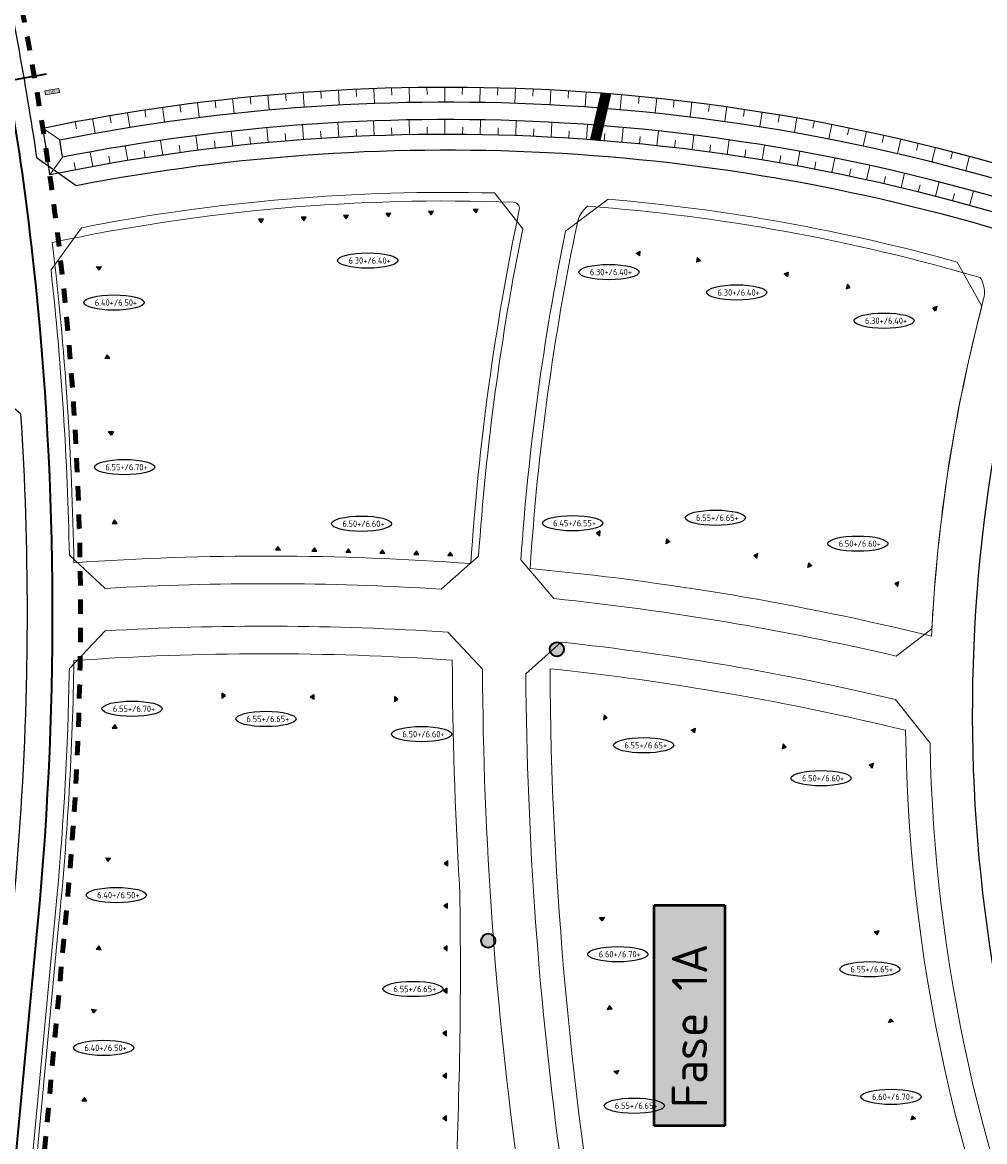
# Model space of a CAD drawing. Extents: x 168028 to 170416, y 448671 to 449636.
# Tile 10 of 32: x 168496 to 168632, y 448855 to 449013. Entities that reach past the tile are written whole.
import ezdxf
from ezdxf.enums import TextEntityAlignment as Align
from ezdxf.lldxf.tags import DXFTag

# ---------------------------------------------------------------- set-up
doc = ezdxf.new("R2010")
doc.units = 0
doc.linetypes.add('XX-FASEGRENS', pattern=[4, 2, -2])
doc.layers.get('0').update_dxf_attribs({"lineweight": 0})
for name, color, linetype, lineweight, true_color in [('N-GV-GR-BOOM_KNELPUNT-G', 7, 'Continuous', 35, 0xff8000), ('N-OI-KL-DATA_CAI_KAST-S', 3, 'Continuous', 15, 0x00ff00), ('N-OI-KL-ZINKER-G', 7, 'Continuous', 35, 0xffca80), ('N-OI-RI-PERSLEIDING-G', 6, 'RI-PERS', 35, 0xff00ff), ('N01-WE-KG-KADASTRAAL-O', 150, 'Continuous', 18, 0x007fff), ('X-XX-AL-FASEGRENS-G', 7, 'XX-FASEGRENS', 100, 0x0d33f2)]:
    doc.layers.add(name, color=color, linetype=linetype, lineweight=lineweight, true_color=true_color)
for name, color, linetype, lineweight in [('N-RO-OG-TOPOGRAFIE_BEBOUWING_ENTREE-S', 7, 'Continuous', 25), ('N-WA-GW-GRONDWERKLIJN-G', 90, 'Continuous', 25), ('N-WE-GW-TALUDARCERING_KORT-G', 90, 'Continuous', 13), ('N-WE-GW-TALUDARCERING_LANG-G', 90, 'Continuous', 13), ('N-WE-VH-KANTVERHARDING-G', 210, 'Continuous', 18), ('N-XX-AL-PEILMAAT_VLOERPEIL-S', 7, 'Continuous', 25), ('X-XX-AL-FASE-T50', 130, 'Continuous', 50), ('X-XX-AL-REFERENTIE-G', 7, 'Continuous', 25)]:
    doc.layers.add(name, color=color, linetype=linetype, lineweight=lineweight)
doc.styles.add('NLCS-ISO', font='NLCS-ISO.ttf')
doc.styles.add('NLCS-ISO-ANNOTATIEF-T50', font='NLCS-ISO.ttf', dxfattribs={"height": 5})
doc.styles.get("Standard").update_dxf_attribs({"font": 'iso.shx'})
tags = doc.linetypes.add('RI-PERS', pattern='A,7,-2,["P",Standard,S=1.8,R=0,X=-0.5,Y=-0.9],-2,7,-2,[102,NLCS.SHX,S=1,R=180,X=0,Y=0],-2', length=22).pattern_tags.tags
tags[6] = DXFTag(74, 10)

# ---------------------------------------------------------------- blocks, each defined once
blk = doc.blocks.new('SKL-DATA_TERREINKAST-SO')
at = {"true_color": 0xe600e6}
h = blk.add_hatch(color=6, dxfattribs=at)
h.dxf.hatch_style = 1
h.paths.add_polyline_path([(1, 0.35), (-1, 0.35), (-1, -0.25), (1, -0.25)])
at = {"flags": 128}
blk.add_lwpolyline([(1, 0.35), (-1, 0.35), (-1, -0.25), (1, -0.25)], close=True, dxfattribs=at)
at = {"style": 'NLCS-ISO'}
blk.add_attdef('TYPE', text='', height=0.35, dxfattribs=at).set_placement((-0.03, 0.05), align=Align.MIDDLE_CENTER)
blk = doc.blocks.new('*U192')
blk.add_hatch(color=256).paths.add_polyline_path([(-0.5, 2.65), (-0.5, 3.35), (0, 3)])
blk.add_lwpolyline([(-0.5, 2.65), (-0.5, 3.35), (0, 3)], close=True)
blk = doc.blocks.new('*U191')
blk.add_hatch(color=256).paths.add_polyline_path([(-0.5, -2.65), (-0.5, -3.35), (0, -3)])
blk.add_lwpolyline([(-0.5, -2.65), (-0.5, -3.35), (0, -3)], close=True)

msp = doc.modelspace()

# ---------------------------------------------------------------- hatches: boundary and pattern name
at = {"layer": 'N-GV-GR-BOOM_KNELPUNT-G'}
h = msp.add_hatch(color=256, dxfattribs=at)
h.dxf.hatch_style = 1
edge = h.paths.add_edge_path()
edge.add_arc((168571.125, 448924.276), 1, 0, 360)
h = msp.add_hatch(color=256, dxfattribs=at)
h.dxf.hatch_style = 1
edge = h.paths.add_edge_path()
edge.add_arc((168561.432, 448883.114), 1, 0, 360)

# ---------------------------------------------------------------- linework, layer by layer
for centre in [(168571.125, 448924.276), (168561.432, 448883.114)]:
    msp.add_circle(centre, 1, dxfattribs=at)
at = {"layer": 'N-OI-KL-ZINKER-G', "const_width": 1.5, "flags": 128}
msp.add_lwpolyline([(168576.551, 448996.206), (168578.072, 449002.809)], dxfattribs=at)
at = {"layer": 'N-OI-RI-PERSLEIDING-G', "flags": 128}
msp.add_lwpolyline([(168499.017, 449005.499), (168493.539, 449004.55, -0.0149497), (168496.894, 448981.39, -0.0521307), (168497.827, 448885.972), (168485.304, 448753.699, -0.1620901), (168482.752, 448747.92, 0.1274428), (168480.42, 448743.479), (168479.372, 448739.007)], format="xyb", dxfattribs=at)
at = {"layer": 'N-WA-GW-GRONDWERKLIJN-G', "flags": 128}
for points in [[(168659.46, 448984.001), (168659.584, 448976.737, 0.0815617), (168572.016, 448996.516, 0.0658652), (168499.542, 448991.277, 0.0037793), (168498.557, 448997.915, -0.065531), (168572.414, 449003.204, -0.0790413)], [(168658.089, 448982.283), (168658.135, 448979.579, 0.0793895), (168572.141, 448998.613, 0.0638571), (168501.305, 448993.777, 0.001403), (168500.937, 448996.253, -0.0637499), (168572.289, 449001.108, -0.0784636)]]:
    msp.add_lwpolyline(points, format="xyb", close=True, dxfattribs=at)
at = {"layer": 'N-WE-GW-TALUDARCERING_KORT-G'}
for p, q in [((168537.798, 449003.147), (168537.864, 449002.099)), ((168542.79, 449003.416), (168542.838, 449002.367)), ((168547.787, 449003.598), (168547.816, 449002.548)), ((168552.786, 449003.691), (168552.796, 449002.641)), ((168557.786, 449003.696), (168557.778, 449002.646)), ((168562.785, 449003.613), (168562.759, 449002.563)), ((168567.782, 449003.442), (168567.737, 449002.393)), ((168572.776, 449003.183), (168572.712, 449002.135)), ((168522.859, 449001.812), (168522.98, 449000.769)), ((168527.831, 449002.344), (168527.933, 449001.299)), ((168532.811, 449002.79), (168532.895, 449001.743)), ((168577.763, 449002.836), (168577.681, 449001.789)), ((168582.744, 449002.401), (168582.644, 449001.356)), ((168587.717, 449001.878), (168587.598, 449000.835)), ((168512.948, 449000.483), (168513.106, 448999.445)), ((168517.898, 449001.191), (168518.037, 449000.15)), ((168592.68, 449001.268), (168592.542, 449000.227)), ((168597.631, 449000.57), (168597.475, 448999.532)), ((168503.09, 448998.807), (168503.284, 448997.775)), ((168508.012, 448999.689), (168508.188, 448998.653)), ((168602.569, 448999.786), (168602.395, 448998.75)), ((168607.492, 448998.914), (168607.3, 448997.882)), ((168532.847, 448996.07), (168532.761, 448997.117)), ((168537.834, 448996.436), (168537.767, 448997.483)), ((168542.826, 448996.711), (168542.778, 448997.76)), ((168547.823, 448996.896), (168547.793, 448997.946)), ((168552.822, 448996.991), (168552.811, 448998.041)), ((168557.822, 448996.995), (168557.83, 448998.045)), ((168562.821, 448996.91), (168562.848, 448997.959)), ((168567.818, 448996.734), (168567.864, 448997.783)), ((168572.81, 448996.468), (168572.876, 448997.516)), ((168577.798, 448996.112), (168577.882, 448997.158)), ((168612.399, 448997.956), (168612.189, 448996.927)), ((168617.289, 448996.911), (168617.06, 448995.887)), ((168517.938, 448994.435), (168517.796, 448995.476)), ((168522.898, 448995.07), (168522.774, 448996.113)), ((168527.868, 448995.615), (168527.763, 448996.66)), ((168582.778, 448995.666), (168582.881, 448996.711)), ((168587.749, 448995.13), (168587.871, 448996.173)), ((168592.71, 448994.504), (168592.85, 448995.545)), ((168622.159, 448995.781), (168621.913, 448994.76)), ((168508.058, 448992.898), (168507.878, 448993.932)), ((168512.991, 448993.711), (168512.83, 448994.749)), ((168597.658, 448993.79), (168597.818, 448994.827)), ((168602.593, 448992.985), (168602.771, 448994.02)), ((168627.009, 448994.565), (168626.745, 448993.548)), ((168503.14, 448991.996), (168502.941, 448993.027)), ((168607.512, 448992.092), (168607.709, 448993.124)), ((168612.415, 448991.111), (168612.63, 448992.138)), ((168617.299, 448990.041), (168617.533, 448991.064)), ((168622.163, 448988.882), (168622.416, 448989.902)), ((168627.005, 448987.637), (168627.276, 448988.651))]:
    msp.add_line(p, q, dxfattribs=at)
at = {"layer": 'N-WE-GW-TALUDARCERING_LANG-G'}
for p, q in [((168540.293, 449003.293), (168540.407, 449001.196)), ((168545.288, 449003.518), (168545.365, 449001.419)), ((168550.286, 449003.655), (168550.326, 449001.556)), ((168555.286, 449003.704), (168555.288, 449001.604)), ((168560.286, 449003.665), (168560.251, 449001.566)), ((168565.284, 449003.538), (168565.212, 449001.44)), ((168570.28, 449003.323), (168570.171, 449001.226)), ((168525.344, 449002.089), (168525.567, 449000.001)), ((168530.32, 449002.578), (168530.507, 449000.486)), ((168535.303, 449002.979), (168535.453, 449000.885)), ((168575.27, 449003.02), (168575.124, 449000.925)), ((168580.255, 449002.629), (168580.072, 449000.537)), ((168585.232, 449002.15), (168585.012, 449000.062)), ((168590.2, 449001.584), (168589.943, 448999.5)), ((168510.478, 449000.097), (168510.812, 448998.024)), ((168515.421, 449000.848), (168515.719, 448998.769)), ((168520.377, 449001.512), (168520.638, 448999.428)), ((168595.157, 449000.93), (168594.864, 448998.851)), ((168600.101, 449000.189), (168599.772, 448998.115)), ((168505.549, 448999.259), (168505.919, 448997.192)), ((168540.329, 448996.585), (168540.214, 448998.681)), ((168545.324, 448996.815), (168545.246, 448998.913)), ((168550.322, 448996.955), (168550.282, 448999.054)), ((168555.322, 448997.004), (168555.32, 448999.104)), ((168560.321, 448996.964), (168560.357, 448999.064)), ((168565.32, 448996.833), (168565.393, 448998.932)), ((168570.315, 448996.612), (168570.426, 448998.709)), ((168605.032, 448999.361), (168604.666, 448997.293)), ((168609.948, 448998.446), (168609.545, 448996.385)), ((168520.417, 448994.764), (168520.15, 448996.847)), ((168525.382, 448995.354), (168525.153, 448997.441)), ((168530.357, 448995.854), (168530.165, 448997.945)), ((168535.34, 448996.264), (168535.186, 448998.359)), ((168575.305, 448996.301), (168575.454, 448998.396)), ((168580.289, 448995.9), (168580.476, 448997.992)), ((168585.265, 448995.409), (168585.49, 448997.497)), ((168590.231, 448994.828), (168590.493, 448996.912)), ((168614.846, 448997.444), (168614.408, 448995.391)), ((168510.523, 448993.316), (168510.181, 448995.388)), ((168515.463, 448994.085), (168515.159, 448996.162)), ((168595.185, 448994.158), (168595.486, 448996.237)), ((168600.127, 448993.399), (168600.465, 448995.471)), ((168619.726, 448996.357), (168619.252, 448994.311)), ((168505.597, 448992.458), (168505.218, 448994.524)), ((168605.055, 448992.55), (168605.43, 448994.616)), ((168609.966, 448991.613), (168610.378, 448993.672)), ((168624.587, 448995.183), (168624.076, 448993.146)), ((168629.426, 448993.924), (168628.879, 448991.897)), ((168614.86, 448990.587), (168615.309, 448992.638)), ((168619.734, 448989.472), (168620.22, 448991.515)), ((168624.587, 448988.271), (168625.11, 448990.304)), ((168629.418, 448986.981), (168629.978, 448989.005))]:
    msp.add_line(p, q, dxfattribs=at)
at = {"layer": 'N-WE-GW-TALUDARCERING_LANG-G', "flags": 128}
for points in [[(168498.557, 448997.915), (168500.937, 448996.253)], [(168501.305, 448993.777), (168499.542, 448991.277)]]:
    msp.add_lwpolyline(points, dxfattribs=at)
at = {"layer": 'N-WE-VH-KANTVERHARDING-G', "flags": 128}
for points in [[(168554.774, 448932.767, 0.030249), (168507.334, 448932.885), (168502.28, 448937.563, 0.0228325), (168499.693, 448977.862), (168504.016, 448983.833, -0.0545914), (168562.336, 448988.74), (168566.308, 448983.674, 0.0327396), (168560.07, 448937.411)], [(168624.106, 448927.159), (168619.037, 448923.328, 0.0312403), (168570.72, 448931.434), (168566.05, 448936.911, -0.033427), (168572.364, 448983.342), (168578.387, 448987.855, -0.0466725), (168627.671, 448978.977), (168631.162, 448972.767, 0.0506745)], [(168576.514, 448774.502, 0.0300886), (168569.853, 448825.181, -0.0129899), (168565.764, 448850.011, -0.0333556), (168560.625, 448921.455), (168555.755, 448926.69, 0.0313551), (168507.335, 448926.875), (168502.286, 448921.549, -0.0004053), (168502.272, 448920.832, -0.0176388), (168500.568, 448889.676), (168490.535, 448783.705), (168494.974, 448778.28), (168572.259, 448770.147)], [(168588.12, 448768.478), (168655.664, 448761.369), (168660.155, 448765.751, 0.0894947), (168645.162, 448818.891, -0.0084103), (168643.621, 448822.195, -0.1006641), (168623.834, 448911.007), (168618.938, 448917.189, 0.0310265), (168571.715, 448925.295), (168566.749, 448920.801, 0.0330327), (168571.826, 448850.856, 0.0123487), (168575.865, 448826.324, -0.0276962), (168582.849, 448773.926)]]:
    msp.add_lwpolyline(points, format="xyb", close=True, dxfattribs=at)
at = {"layer": 'N-XX-AL-PEILMAAT_VLOERPEIL-S', "color": 7, "linetype": 'ByBlock'}
for centre in [(168544.42, 448979.194), (168578.488, 448977.565), (168596.537, 448974.685), (168508.592, 448973.261), (168617.348, 448970.694), (168510.079, 448950.006), (168543.544, 448942.017), (168573.35, 448942.094), (168593.523, 448942.86), (168613.634, 448939.2), (168511.148, 448915.881), (168530.046, 448914.437), (168552.023, 448912.292), (168583.403, 448910.717), (168608.452, 448906.065), (168508.927, 448889.558), (168579.74, 448881.202), (168615.333, 448879.079), (168550.805, 448876.292), (168507.13, 448867.976), (168582.058, 448859.804), (168618.33, 448861.055)]:
    msp.add_ellipse(centre, major_axis=(4.255, 0), ratio=0.2541392, dxfattribs=at)
at = {"layer": 'N01-WE-KG-KADASTRAAL-O', "flags": 128}
for points in [[(168565.827, 448986.399, 0.0353424), (168558.982, 448936.389, 0.0354074), (168502.918, 448936.513, 0.0255947), (168499.873, 448981.742, -0.061277), (168564.97, 448987.44, -0.4506939)], [(168631.39, 448973.713, 0.2071083), (168630.929, 448976.777, 0.0528047), (168575.474, 448986.864, 0.1786911), (168574.029, 448984.581, 0.0353469), (168567.351, 448935.688, -0.0363772), (168624.035, 448926.146, -0.0528587)], [(168557.37, 448891.113, -0.0146063), (168556.36, 448922.74, 0.0349639), (168502.924, 448922.68, -0.0209216), (168500.813, 448885.683), (168491.081, 448782.893, 0.411833), (168492.778, 448780.824), (168549.221, 448775.017, 0.0206992), (168555.598, 448828.965), (168525.496, 448830.816), (168526.539, 448847.784), (168556.673, 448845.931, 0.0167941), (168557.413, 448890.006, 0.0110825)], [(168570.165, 448921.538, 0.0434601), (168578.573, 448830.325, -0.0310459), (168586.482, 448771.183), (168655.8, 448764.051, 0.4729863), (168656.789, 448765.031, 0.0826505), (168644.01, 448813.297, -0.1117648), (168620.387, 448912.831, 0.0333483)]]:
    msp.add_lwpolyline(points, format="xyb", close=True, dxfattribs=at)
at = {"layer": 'X-XX-AL-FASEGRENS-G', "flags": 128}
msp.add_lwpolyline([(168485.017, 449057.468), (168487.72, 449047.994, -0.0628768), (168503.773, 448937.959, -0.0096638), (168503.772, 448920.803, -0.0176311), (168502.063, 448889.555, -0.0018089), (168491.968, 448781.913), (168598.757, 448770.925), (168596.643, 448750.454), (168592.124, 448750.919), (168593.355, 448762.886), (168491.136, 448773.403, -0.0002234), (168489.565, 448757.466)], format="xyb", dxfattribs=at)
at = {"layer": 'X-XX-AL-REFERENTIE-G', "flags": 128}
msp.add_lwpolyline([(168491.742, 449025.727, -0.0183826), (168497.651, 448993.751), (168503.25, 448989.797, -0.0628356), (168571.902, 448994.339, -0.0632089), (168639.92, 448981.562, 0.1827074), (168649.099, 448824.641, 0.0084103), (168650.556, 448821.52, -0.108557), (168666.843, 448754.16), (168483.538, 448773.45), (168494.593, 448890.228, 0.0176311), (168496.273, 448920.948, 0.0048114), (168496.355, 448929.346, 0.0161254), (168495.452, 448957.471), (168490.124, 448961.989), (168477.695, 448960.815), (168472.874, 448955.137, -0.0099037), (168473.569, 448938.765, -0.0056906), (168473.675, 448929.349, -0.0586458), (168462.358, 448833.299, 0.0091783), (168459.003, 448818.015, 0.0776829), (168333.575, 448833.575), (168327.549, 448828.494, 0.0285778), (168319.159, 448771.152)], format="xyb", dxfattribs=at)

# ---------------------------------------------------------------- block references
at = {"layer": 'N-OI-KL-DATA_CAI_KAST-S', "rotation": 9.282108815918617}
msp.add_blockref('SKL-DATA_TERREINKAST-SO', (168499.858, 449003.003), dxfattribs=at).add_auto_attribs({'TYPE': 'CAI'})
at = {"layer": 'N-RO-OG-TOPOGRAFIE_BEBOUWING_ENTREE-S'}
for name, p, rotation in [('*U191', (168550.365, 448985.507), 272.6422299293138), ('*U191', (168556.358, 448985.783), 272.6422299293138), ('*U191', (168562.702, 448986.076), 272.6422299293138), ('*U191', (168532.384, 448984.677), 272.6422299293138), ('*U191', (168538.377, 448984.953), 272.6422299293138), ('*U191', (168544.371, 448985.23), 272.6422299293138), ('*U192', (168582.641, 448983.219), 173.8307040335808), ('*U191', (168591.882, 448982.174), 350.8169544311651), ('*U192', (168503.493, 448977.541), 275.4237695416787), ('*U192', (168603.728, 448980.259), 170.8169544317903), ('*U191', (168613.29, 448978.311), 346.1065390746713), ('*U192', (168624.939, 448975.429), 166.1065390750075), ('*U191', (168504.627, 448965.595), 95.42376954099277), ('*U192', (168505.186, 448954.419), 272.3658662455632), ('*U191', (168505.681, 448942.429), 92.36586624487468), ('*U191', (168576.401, 448937.716), 173.6529775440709), ('*U191', (168528.746, 448938.891), 88.1717988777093), ('*U191', (168533.894, 448938.727), 88.1717988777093), ('*U191', (168538.691, 448938.573), 88.1717988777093), ('*U191', (168543.489, 448938.42), 88.1717988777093), ('*U192', (168586.632, 448936.472), 350.9476430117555), ('*U191', (168548.286, 448938.267), 88.1717988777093), ('*U191', (168553.084, 448938.114), 88.1717988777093), ('*U191', (168598.482, 448934.584), 170.947643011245), ('*U192', (168606.498, 448933.112), 348.1051248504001), ('*U191', (168618.241, 448930.638), 168.1051248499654), ('*U191', (168524.362, 448920.737), 359.0972889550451), ('*U192', (168536.36, 448920.548), 179.0972889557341), ('*U191', (168548.785, 448920.229), 358.2606852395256), ('*U191', (168578.674, 448917.568), 351.7383819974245), ('*U191', (168505.695, 448913.725), 88.42445215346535), ('*U192', (168590.549, 448915.844), 171.7383819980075), ('*U191', (168604.129, 448913.398), 347.8442091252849), ('*U192', (168615.86, 448910.871), 167.8442091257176), ('*U192', (168504.744, 448894.617), 263.992353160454), ('*U191', (168555.199, 448891.041), 179.7515312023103), ('*U191', (168555.173, 448885.041), 179.7515312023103), ('*U192', (168574.542, 448885.648), 274.8674964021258), ('*U191', (168619.332, 448884.412), 279.0095138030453), ('*U191', (168503.488, 448882.683), 83.99235315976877), ('*U191', (168555.147, 448879.041), 179.7515312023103), ('*U191', (168555.121, 448873.041), 179.7515312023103), ('*U191', (168575.56, 448873.691), 94.86749640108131), ('*U192', (168502.717, 448873.212), 263.992353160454), ('*U192', (168621.211, 448872.56), 99.00951384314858), ('*U191', (168555.015, 448867.041), 179.7515312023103), ('*U191', (168555.015, 448861.041), 179.7515312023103), ('*U192', (168576.603, 448863.87), 277.2552034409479), ('*U191', (168501.461, 448861.278), 83.99235315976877), ('*U191', (168555.015, 448855.041), 179.7515312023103), ('*U192', (168624.293, 448859.042), 103.2562663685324)]:
    msp.add_blockref(name, p, dxfattribs=dict(at, rotation=rotation))

# ---------------------------------------------------------------- texts
at = {"layer": 'N-XX-AL-PEILMAAT_VLOERPEIL-S', "color": 7, "linetype": 'ByBlock', "style": 'NLCS-ISO'}
for s, p in [(' 6.30+/6.40+', (168544.42, 448979.194)), (' 6.30+/6.40+', (168578.488, 448977.565)), (' 6.30+/6.40+', (168596.537, 448974.685)), (' 6.40+/6.50+', (168508.592, 448973.261)), (' 6.30+/6.40+', (168617.348, 448970.694)), (' 6.55+/6.70+', (168510.079, 448950.006)), (' 6.55+/6.65+', (168593.523, 448942.86)), (' 6.50+/6.60+', (168543.544, 448942.017)), (' 6.45+/6.55+', (168573.35, 448942.094)), (' 6.50+/6.60+', (168613.634, 448939.2)), (' 6.55+/6.70+', (168511.148, 448915.881)), (' 6.55+/6.65+', (168530.046, 448914.437)), (' 6.50+/6.60+', (168552.023, 448912.292)), (' 6.55+/6.65+', (168583.403, 448910.717)), (' 6.50+/6.60+', (168608.452, 448906.065)), (' 6.40+/6.50+', (168508.927, 448889.558)), (' 6.60+/6.70+', (168579.74, 448881.202)), (' 6.55+/6.65+', (168615.333, 448879.079)), (' 6.55+/6.65+', (168550.805, 448876.292)), (' 6.40+/6.50+', (168507.13, 448867.976)), (' 6.60+/6.70+', (168618.33, 448861.055)), (' 6.55+/6.65+', (168582.058, 448859.804))]:
    msp.add_text(s, height=0.9, dxfattribs=at).set_placement(p, align=Align.MIDDLE)
at = {"layer": 'X-XX-AL-FASE-T50', "insert": (168587.365, 448859.473), "char_height": 5, "width": 26.16213, "attachment_point": 1, "rotation": 90, "style": 'NLCS-ISO-ANNOTATIEF-T50', "bg_fill": 17, "box_fill_scale": 1.5, "bg_fill_color": 256, "bg_fill_true_color": 16751001, "bg_fill_transparency": 0}
msp.add_mtext('Fase 1A', dxfattribs=at)

doc.saveas('drawing.dxf')
